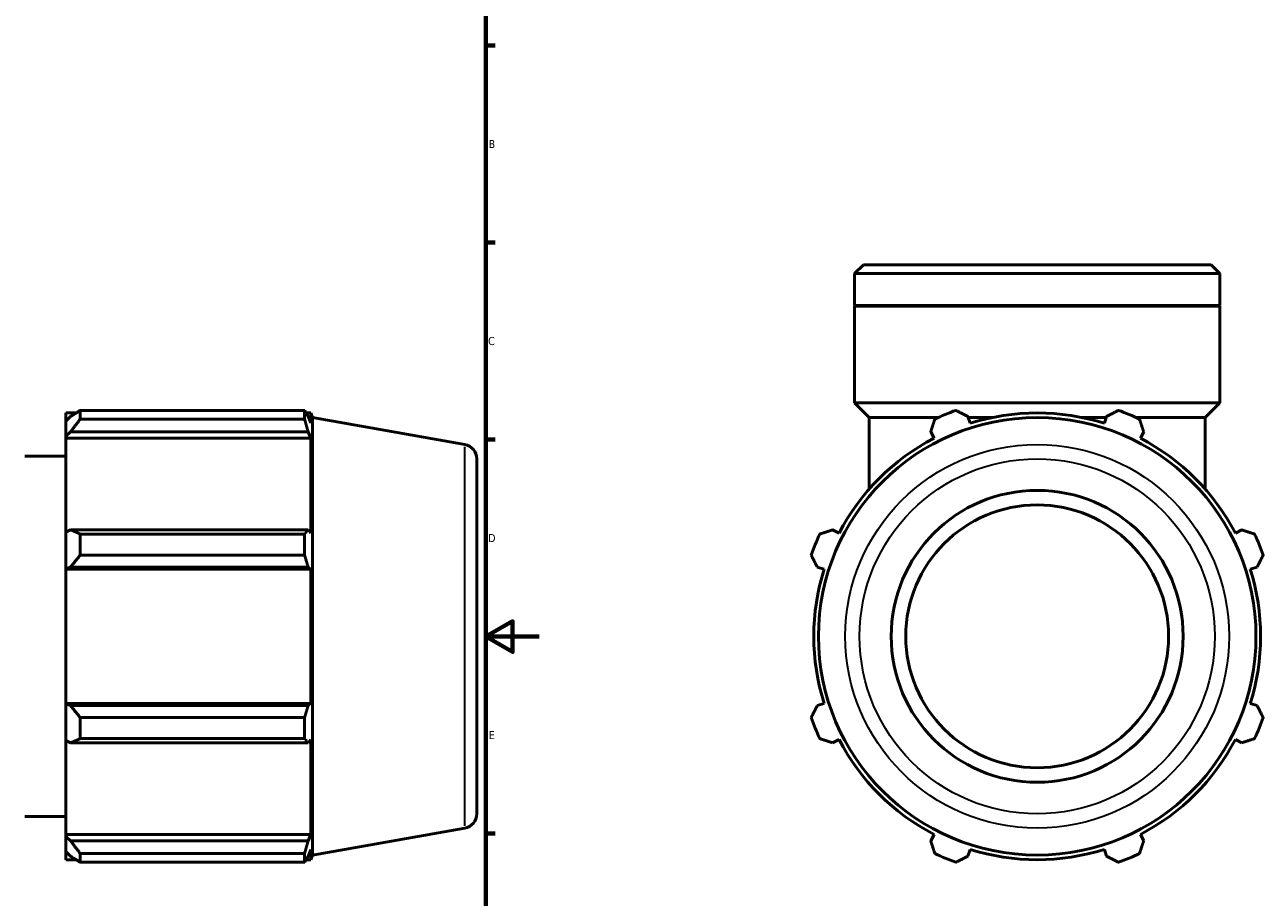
# Model space of a CAD drawing. Header units: millimetres. Extents: x -9 to 1277, y -434 to 883.
# Tile 7 of 8: x 647 to 1114, y 199 to 528. Entities that reach past the tile are written whole.
import ezdxf

# ---------------------------------------------------------------- set-up
doc = ezdxf.new("R2010")
doc.units = ezdxf.units.MM
for name, color, linetype, lineweight in [('Border (ANSI)', 7, 'Continuous', 70), ('Visible (ANSI)', 7, 'Continuous', 50), ('Visible Narrow (ANSI)', 7, 'Continuous', 35)]:
    doc.layers.add(name, color=color, linetype=linetype, lineweight=lineweight)
doc.styles.add('Note Text (ANSI)', font='tahoma.ttf')

# ---------------------------------------------------------------- blocks, each defined once
blk = doc.blocks.new('Borders Default Border')
at = {"layer": 'Border (ANSI)'}
for p, q in [((821, 519.75), (824.45, 519.75)), ((821, 445.5), (824.45, 445.5)), ((821, 371.25), (824.45, 371.25)), ((821, 222.75), (824.45, 222.75))]:
    blk.add_line(p, q, dxfattribs=at)
at = {"layer": 'Border (ANSI)', "flags": 128}
for points in [[(20, 20), (20, 574), (821, 574), (821, 20), (20, 20)], [(841, 297), (821, 297), (831, 302.77), (831, 291.23), (821, 297)]]:
    blk.add_lwpolyline(points, dxfattribs=at)
at = {"layer": 'Border (ANSI)', "char_height": 3.05, "attachment_point": 7, "style": 'Note Text (ANSI)'}
for s, insert in [('B', (821.99, 481.1)), ('C', (821.8, 406.8)), ('D', (821.81, 332.6)), ('E', (822.05, 258.35))]:
    blk.add_mtext(s, dxfattribs=dict(at, insert=insert))

msp = doc.modelspace()

# ---------------------------------------------------------------- linework, layer by layer
at = {"layer": 'Visible (ANSI)'}
for p, q in [((963.149, 437.095), (959.846, 433.793)), ((963.149, 437.095), (1094.134, 437.095)), ((1094.134, 437.095), (1097.436, 433.793)), ((959.846, 421.795), (959.846, 433.793)), ((1097.436, 433.793), (959.846, 433.793)), ((1097.436, 421.795), (1097.436, 433.793)), ((1097.436, 421.795), (959.846, 421.795)), ((960.146, 421.495), (959.846, 421.795)), ((1097.436, 421.495), (959.846, 421.495)), ((959.846, 385.095), (959.846, 421.495)), ((1097.136, 421.495), (1097.436, 421.795)), ((1097.436, 385.095), (1097.436, 421.495)), ((1097.436, 385.095), (959.846, 385.095)), ((965.35, 379.591), (959.846, 385.095)), ((1091.933, 379.591), (1097.436, 385.095)), ((662.731, 381.26), (662.731, 378.227)), ((662.731, 381.26), (666.584, 381.26)), ((664.541, 379.954), (662.731, 378.227)), ((662.731, 372.553), (662.731, 378.227)), ((668.161, 382.249), (668.161, 378.976)), ((668.161, 382.249), (752.67, 382.249)), ((752.67, 378.976), (668.161, 378.976)), ((752.67, 378.976), (752.67, 382.249)), ((753.244, 381.26), (754.975, 381.26)), ((754.975, 377.364), (753.987, 379.954)), ((754.975, 377.364), (754.975, 381.26)), ((755.611, 379.513), (754.975, 381.26)), ((755.611, 214.677), (755.611, 379.513)), ((812.986, 369.396), (755.611, 379.513)), ((991.431, 379.591), (965.35, 379.591)), ((965.35, 352.574), (965.35, 379.591)), ((1003.333, 377.364), (1002.516, 379.954)), ((1011.965, 379.591), (1002.63, 379.591)), ((1054.652, 379.591), (1045.317, 379.591)), ((1054.767, 379.954), (1053.95, 377.364)), ((1091.933, 379.591), (1065.852, 379.591)), ((1091.933, 352.574), (1091.933, 379.591)), ((662.731, 372.553), (664.541, 374.158)), ((664.541, 374.158), (753.987, 374.158)), ((753.987, 374.158), (754.975, 371.75)), ((988.525, 374.158), (989.778, 371.75)), ((1067.504, 371.75), (1068.758, 374.158)), ((662.731, 371.75), (662.731, 372.553)), ((662.731, 371.75), (662.731, 336.376)), ((662.731, 371.75), (754.975, 371.75)), ((754.975, 335.958), (754.975, 371.75)), ((647.251, 364.97), (662.731, 364.97)), ((817.531, 363.98), (817.531, 230.21)), ((664.541, 337.211), (662.731, 336.376)), ((662.731, 322.676), (662.731, 336.376)), ((753.987, 337.211), (664.541, 337.211)), ((754.975, 335.958), (753.987, 337.211)), ((953.986, 335.958), (951.578, 337.211)), ((1105.705, 337.211), (1103.297, 335.958)), ((668.161, 335.639), (668.161, 327.739)), ((668.161, 335.639), (752.67, 335.639)), ((752.67, 327.739), (752.67, 335.639)), ((752.67, 327.739), (668.161, 327.739)), ((662.731, 322.676), (664.541, 323.22)), ((662.731, 322.404), (662.731, 322.676)), ((662.731, 322.404), (662.731, 271.786)), ((662.731, 322.404), (754.975, 322.404)), ((664.541, 323.22), (753.987, 323.22)), ((753.987, 323.22), (754.975, 322.404)), ((754.975, 271.786), (754.975, 322.404)), ((945.782, 323.22), (948.372, 322.404)), ((1108.911, 322.404), (1111.5, 323.22)), ((662.731, 271.514), (662.731, 271.786)), ((662.731, 271.786), (754.975, 271.786)), ((664.541, 270.969), (662.731, 271.514)), ((662.731, 257.814), (662.731, 271.514)), ((753.987, 270.969), (664.541, 270.969)), ((754.975, 271.786), (753.987, 270.969)), ((948.372, 271.786), (945.782, 270.969)), ((1111.5, 270.969), (1108.911, 271.786)), ((668.161, 266.451), (668.161, 258.55)), ((668.161, 266.451), (752.67, 266.451)), ((752.67, 258.55), (752.67, 266.451)), ((662.731, 257.814), (664.541, 256.978)), ((662.731, 257.814), (662.731, 222.439)), ((664.541, 256.978), (753.987, 256.978)), ((752.67, 258.55), (668.161, 258.55)), ((753.987, 256.978), (754.975, 258.232)), ((754.975, 222.439), (754.975, 258.232)), ((951.578, 256.978), (953.986, 258.232)), ((1103.297, 258.232), (1105.705, 256.978)), ((647.251, 229.22), (662.731, 229.22)), ((812.986, 224.793), (755.611, 214.677)), ((662.731, 221.637), (662.731, 222.439)), ((662.731, 222.439), (754.975, 222.439)), ((662.731, 215.962), (662.731, 221.637)), ((664.541, 220.031), (662.731, 221.637)), ((753.987, 220.031), (664.541, 220.031)), ((754.975, 222.439), (753.987, 220.031)), ((989.778, 222.439), (988.525, 220.031)), ((1068.758, 220.031), (1067.504, 222.439)), ((662.731, 215.962), (664.541, 214.236)), ((662.731, 215.962), (662.731, 212.93)), ((668.161, 215.213), (668.161, 211.941)), ((668.161, 215.213), (752.67, 215.213)), ((752.67, 211.941), (752.67, 215.213)), ((753.987, 214.236), (754.975, 216.825)), ((754.975, 212.93), (754.975, 216.825)), ((755.611, 214.677), (754.975, 212.93)), ((1002.516, 214.236), (1003.333, 216.825)), ((1053.95, 216.825), (1054.767, 214.236)), ((662.731, 212.93), (666.584, 212.93)), ((752.67, 211.941), (668.161, 211.941)), ((753.244, 212.93), (754.975, 212.93))]:
    msp.add_line(p, q, dxfattribs=at)
for radius in [82.418, 55, 49.5]:
    msp.add_circle((1028.641, 297.095), radius, dxfattribs=at)
for centre, radius, start, end in [((1028.641, 297.095), 90.5, 109.79198, 115.20802), ((1028.641, 297.095), 84.165, 72.5, 107.5), ((1028.641, 297.095), 90.5, 64.79198, 70.20802), ((812.031, 363.98), 5.5, 0, 80), ((1028.641, 297.095), 84.165, 117.5, 152.5), ((1028.641, 297.095), 84.165, 27.5, 62.5), ((1028.641, 297.095), 90.5, 154.79198, 160.20802), ((1028.641, 297.095), 90.5, 19.79198, 25.20802), ((1028.641, 297.095), 84.165, 162.5, 197.5), ((1028.641, 297.095), 84.165, 342.5, 17.5), ((1028.641, 297.095), 90.5, 199.79198, 205.20802), ((1028.641, 297.095), 90.5, 334.79198, 340.20802), ((1028.641, 297.095), 84.165, 207.5, 242.5), ((1028.641, 297.095), 84.165, 297.5, 332.5), ((812.031, 230.21), 5.5, 280, 0), ((1028.641, 297.095), 90.5, 244.79198, 250.20802), ((1028.641, 297.095), 84.165, 252.5, 287.5), ((1028.641, 297.095), 90.5, 289.79198, 295.20802)]:
    msp.add_arc(centre, radius, start, end, dxfattribs=at)
for points, weights in [([(668.161, 382.249), (666.279, 381.078), (664.541, 379.954)], [1.01701891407, 1.01205811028, 1.00629936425]), ([(664.541, 374.158), (666.279, 376.518), (668.161, 378.976)], [1.00629936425, 1.01205811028, 1.01701891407]), ([(752.67, 382.249), (753.355, 381.078), (753.987, 379.954)], [1, 1.00096305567, 1.00110913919]), ([(753.987, 374.158), (753.355, 376.518), (752.67, 378.976)], [1.00110913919, 1.00096305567, 1]), ([(988.525, 374.158), (989.295, 376.518), (990.097, 378.976)], [1.00110913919, 1.00096305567, 1]), ([(997.998, 382.249), (1000.303, 381.078), (1002.516, 379.954)], [1, 1.00096305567, 1.00110913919]), ([(1054.767, 379.954), (1056.98, 381.078), (1059.285, 382.249)], [1.00110913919, 1.00096305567, 1]), ([(1067.186, 378.976), (1067.988, 376.518), (1068.758, 374.158)], [1, 1.00096305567, 1.00110913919]), ([(668.161, 335.639), (666.279, 336.441), (664.541, 337.211)], [1.01701891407, 1.01205811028, 1.00629936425]), ([(752.67, 335.639), (753.355, 336.441), (753.987, 337.211)], [1, 1.00096305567, 1.00110913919]), ([(946.76, 335.639), (949.218, 336.441), (951.578, 337.211)], [1, 1.00096305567, 1.00110913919]), ([(1105.705, 337.211), (1108.065, 336.441), (1110.523, 335.639)], [1.00110913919, 1.00096305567, 1]), ([(664.541, 323.22), (666.279, 325.433), (668.161, 327.739)], [1.00629936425, 1.01205811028, 1.01701891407]), ([(753.987, 323.22), (753.355, 325.433), (752.67, 327.739)], [1.00110913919, 1.00096305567, 1]), ([(945.782, 323.22), (944.658, 325.433), (943.487, 327.739)], [1.00110913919, 1.00096305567, 1]), ([(1113.795, 327.739), (1112.624, 325.433), (1111.5, 323.22)], [1, 1.00096305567, 1.00110913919]), ([(668.161, 266.451), (666.279, 268.756), (664.541, 270.969)], [1.01701891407, 1.01205811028, 1.00629936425]), ([(752.67, 266.451), (753.355, 268.756), (753.987, 270.969)], [1, 1.00096305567, 1.00110913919]), ([(943.487, 266.451), (944.658, 268.756), (945.782, 270.969)], [1, 1.00096305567, 1.00110913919]), ([(1111.5, 270.969), (1112.624, 268.756), (1113.795, 266.451)], [1.00110913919, 1.00096305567, 1]), ([(664.541, 256.978), (666.279, 257.748), (668.161, 258.55)], [1.00629936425, 1.01205811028, 1.01701891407]), ([(753.987, 256.978), (753.355, 257.748), (752.67, 258.55)], [1.00110913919, 1.00096305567, 1]), ([(951.578, 256.978), (949.218, 257.748), (946.76, 258.55)], [1.00110913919, 1.00096305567, 1]), ([(1110.523, 258.55), (1108.065, 257.748), (1105.705, 256.978)], [1, 1.00096305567, 1.00110913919]), ([(668.161, 215.213), (666.279, 217.671), (664.541, 220.031)], [1.01701891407, 1.01205811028, 1.00629936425]), ([(752.67, 215.213), (753.355, 217.671), (753.987, 220.031)], [1, 1.00096305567, 1.00110913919]), ([(990.097, 215.213), (989.295, 217.671), (988.525, 220.031)], [1, 1.00096305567, 1.00110913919]), ([(1068.758, 220.031), (1067.988, 217.671), (1067.186, 215.213)], [1.00110913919, 1.00096305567, 1]), ([(664.541, 214.236), (666.279, 213.112), (668.161, 211.941)], [1.00629936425, 1.01205811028, 1.01701891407]), ([(753.987, 214.236), (753.355, 213.112), (752.67, 211.941)], [1.00110913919, 1.00096305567, 1]), ([(1002.516, 214.236), (1000.303, 213.112), (997.998, 211.941)], [1.00110913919, 1.00096305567, 1]), ([(1059.285, 211.941), (1056.98, 213.112), (1054.767, 214.236)], [1, 1.00096305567, 1.00110913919])]:
    msp.add_rational_spline(points, weights, degree=2, dxfattribs=at)
at = {"layer": 'Visible Narrow (ANSI)'}
msp.add_line((812.986, 225.684), (812.986, 368.506), dxfattribs=at)
for radius in [72.301, 66.885]:
    msp.add_circle((1028.641, 297.095), radius, dxfattribs=at)

# ---------------------------------------------------------------- block references
msp.add_blockref('Borders Default Border', (0, 0))

doc.saveas('drawing.dxf')
